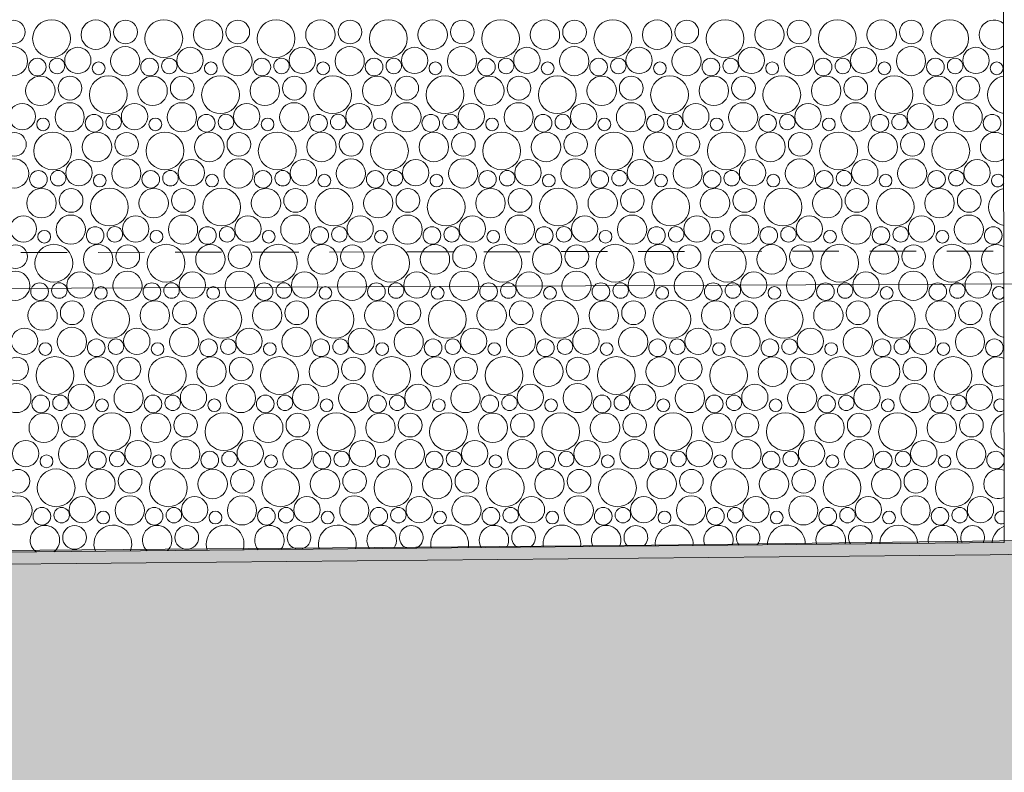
# Model space of a CAD drawing. Header units: metres. Extents: x -167 to 262, y -186 to 508.
# Tile 253 of 256: x 80.98 to 84.17, y 13.32 to 15.76. Entities that reach past the tile are written whole.
import ezdxf

# ---------------------------------------------------------------- set-up
doc = ezdxf.new("R2010")
doc.units = ezdxf.units.M
doc.header["$MEASUREMENT"] = 0
doc.linetypes.add('Strichlinie eng', pattern=[0.23, 0.15, -0.08])
doc.layers.add('60 Auffüllung', color=7, linetype='Continuous')
doc.layers.add('70 Kanal', color=7, linetype='Continuous')
pattern_1 = [(0, (27236.1321, 33357.27905), (0, 0.779422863), [0.04875, -0.40125]), (0, (27236.3571, 33357.66876), (0, 0.779422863), [0.04875, -0.40125]), (60, (27236.1321, 33357.27905), (-0.675, 0.389711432), [0.04875, -0.40125]), (60, (27236.5821, 33357.27905), (-0.675, 0.389711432), [0.04875, -0.40125]), (120, (27236.18084, 33357.27905), (0.675, 0.389711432), [0.04875, -0.40125]), (120, (27236.63084, 33357.27905), (0.675, 0.389711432), [0.04875, -0.40125]), (0, (27236.1321, 33357.35405), (0, 0.15), [0, -0.15, 0, -0.225]), (45, (27236.2071, 33357.35405), (-0.1060660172, 0.1060660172), [0, -0.1125, 0, -0.1875])]

# ---------------------------------------------------------------- blocks, each defined once
blk = doc.blocks.new('*X52', base_point=(27236.1321, 33357.279))
at = {"layer": '60 Auffüllung', "color": 7, "linetype": 'Continuous', "lineweight": 18, "true_color": 0xefefef}
for centre, radius in [((80.9572, 15.7153), 0.0384), ((81.0813, 15.694), 0.0612), ((81.2249, 15.7065), 0.0477), ((81.3209, 15.7153), 0.0384), ((81.445, 15.694), 0.0612), ((81.5886, 15.7065), 0.0477), ((81.6846, 15.7153), 0.0384), ((81.8087, 15.694), 0.0612), ((81.9523, 15.7065), 0.0477), ((82.0483, 15.7153), 0.0384), ((82.1724, 15.694), 0.0612), ((82.316, 15.7065), 0.0477), ((82.412, 15.7153), 0.0384), ((82.5361, 15.694), 0.0612), ((82.6797, 15.7065), 0.0477), ((82.7757, 15.7153), 0.0384), ((82.8998, 15.694), 0.0612), ((83.0434, 15.7065), 0.0477), ((83.1394, 15.7153), 0.0384), ((83.2635, 15.694), 0.0612), ((83.4071, 15.7065), 0.0477), ((83.5031, 15.7153), 0.0384), ((83.6272, 15.694), 0.0612), ((83.7708, 15.7065), 0.0477), ((83.8668, 15.7153), 0.0384), ((83.991, 15.694), 0.0612), ((80.9562, 15.6209), 0.0473), ((81.1664, 15.6231), 0.0426), ((81.3199, 15.6209), 0.0473), ((81.5301, 15.6231), 0.0426), ((81.6836, 15.6209), 0.0473), ((81.8938, 15.6231), 0.0426), ((82.0473, 15.6209), 0.0473), ((82.2575, 15.6231), 0.0426), ((82.411, 15.6209), 0.0473), ((82.6212, 15.6231), 0.0426), ((82.7747, 15.6209), 0.0473), ((82.9849, 15.6231), 0.0426), ((83.1384, 15.6209), 0.0473), ((83.3486, 15.6231), 0.0426), ((83.5021, 15.6209), 0.0473), ((83.7124, 15.6231), 0.0426), ((83.8658, 15.6209), 0.0473), ((84.0761, 15.6231), 0.0426), ((81.0352, 15.6018), 0.0286), ((81.099, 15.6053), 0.0251), ((81.2338, 15.5977), 0.0207), ((81.3989, 15.6018), 0.0286), ((81.4627, 15.6053), 0.0251), ((81.5975, 15.5977), 0.0207), ((81.7626, 15.6018), 0.0286), ((81.8264, 15.6053), 0.0251), ((81.9612, 15.5977), 0.0207), ((82.1263, 15.6018), 0.0286), ((82.1901, 15.6053), 0.0251), ((82.3249, 15.5977), 0.0207), ((82.49, 15.6018), 0.0286), ((82.5539, 15.6053), 0.0251), ((82.6886, 15.5977), 0.0207), ((82.8537, 15.6018), 0.0286), ((82.9176, 15.6053), 0.0251), ((83.0523, 15.5977), 0.0207), ((83.2174, 15.6018), 0.0286), ((83.2813, 15.6053), 0.0251), ((83.416, 15.5977), 0.0207), ((83.5812, 15.6018), 0.0286), ((83.645, 15.6053), 0.0251), ((83.7797, 15.5977), 0.0207), ((83.9449, 15.6018), 0.0286), ((84.0087, 15.6053), 0.0251), ((84.1434, 15.5977), 0.0207), ((81.0449, 15.5245), 0.0477), ((81.1409, 15.5333), 0.0384), ((81.265, 15.512), 0.0612), ((81.4086, 15.5245), 0.0477), ((81.5046, 15.5333), 0.0384), ((81.6287, 15.512), 0.0612), ((81.7723, 15.5245), 0.0477), ((81.8683, 15.5333), 0.0384), ((81.9924, 15.512), 0.0612), ((82.136, 15.5245), 0.0477), ((82.232, 15.5333), 0.0384), ((82.3561, 15.512), 0.0612), ((82.4997, 15.5245), 0.0477), ((82.5957, 15.5333), 0.0384), ((82.7198, 15.512), 0.0612), ((82.8634, 15.5245), 0.0477), ((82.9594, 15.5333), 0.0384), ((83.0835, 15.512), 0.0612), ((83.2271, 15.5245), 0.0477), ((83.3231, 15.5333), 0.0384), ((83.4472, 15.512), 0.0612), ((83.5908, 15.5245), 0.0477), ((83.6868, 15.5333), 0.0384), ((83.811, 15.512), 0.0612), ((83.9545, 15.5245), 0.0477), ((84.0506, 15.5333), 0.0384), ((80.9864, 15.4411), 0.0426), ((81.1399, 15.4389), 0.0473), ((81.3501, 15.4411), 0.0426), ((81.5036, 15.4389), 0.0473), ((81.7138, 15.4411), 0.0426), ((81.8673, 15.4389), 0.0473), ((82.0775, 15.4411), 0.0426), ((82.231, 15.4389), 0.0473), ((82.4412, 15.4411), 0.0426), ((82.5947, 15.4389), 0.0473), ((82.8049, 15.4411), 0.0426), ((82.9584, 15.4389), 0.0473), ((83.1686, 15.4411), 0.0426), ((83.3221, 15.4389), 0.0473), ((83.5324, 15.4411), 0.0426), ((83.6858, 15.4389), 0.0473), ((83.8961, 15.4411), 0.0426), ((84.0495, 15.4389), 0.0473), ((81.2189, 15.4198), 0.0286), ((81.2827, 15.4234), 0.0251), ((81.5826, 15.4198), 0.0286), ((81.6464, 15.4234), 0.0251), ((81.9463, 15.4198), 0.0286), ((82.0101, 15.4234), 0.0251), ((82.31, 15.4198), 0.0286), ((82.3739, 15.4234), 0.0251), ((82.6737, 15.4198), 0.0286), ((82.7376, 15.4234), 0.0251), ((83.0374, 15.4198), 0.0286), ((83.1013, 15.4234), 0.0251), ((83.4012, 15.4198), 0.0286), ((83.465, 15.4234), 0.0251), ((83.7649, 15.4198), 0.0286), ((83.8287, 15.4234), 0.0251), ((84.1286, 15.4198), 0.0286), ((81.0538, 15.4157), 0.0207), ((81.4175, 15.4157), 0.0207), ((81.7812, 15.4157), 0.0207), ((82.1449, 15.4157), 0.0207), ((82.5086, 15.4157), 0.0207), ((82.8723, 15.4157), 0.0207), ((83.236, 15.4157), 0.0207), ((83.5997, 15.4157), 0.0207), ((83.9634, 15.4157), 0.0207), ((80.9609, 15.3513), 0.0384), ((81.085, 15.33), 0.0612), ((81.2286, 15.3425), 0.0477), ((81.3246, 15.3513), 0.0384), ((81.4487, 15.33), 0.0612), ((81.5923, 15.3425), 0.0477), ((81.6883, 15.3513), 0.0384), ((81.8124, 15.33), 0.0612), ((81.956, 15.3425), 0.0477), ((82.052, 15.3513), 0.0384), ((82.1761, 15.33), 0.0612), ((82.3197, 15.3425), 0.0477), ((82.4157, 15.3513), 0.0384), ((82.5398, 15.33), 0.0612), ((82.6834, 15.3425), 0.0477), ((82.7794, 15.3513), 0.0384), ((82.9035, 15.33), 0.0612), ((83.0471, 15.3425), 0.0477), ((83.1431, 15.3513), 0.0384), ((83.2672, 15.33), 0.0612), ((83.4108, 15.3425), 0.0477), ((83.5068, 15.3513), 0.0384), ((83.631, 15.33), 0.0612), ((83.7745, 15.3425), 0.0477), ((83.8706, 15.3513), 0.0384), ((83.9947, 15.33), 0.0612), ((80.9599, 15.2569), 0.0473), ((81.1701, 15.2591), 0.0426), ((81.3236, 15.2569), 0.0473), ((81.5338, 15.2591), 0.0426), ((81.6873, 15.2569), 0.0473), ((81.8975, 15.2591), 0.0426), ((82.051, 15.2569), 0.0473), ((82.2612, 15.2591), 0.0426), ((82.4147, 15.2569), 0.0473), ((82.6249, 15.2591), 0.0426), ((82.7784, 15.2569), 0.0473), ((82.9886, 15.2591), 0.0426), ((83.1421, 15.2569), 0.0473), ((83.3524, 15.2591), 0.0426), ((83.5058, 15.2569), 0.0473), ((83.7161, 15.2591), 0.0426), ((83.8695, 15.2569), 0.0473), ((84.0798, 15.2591), 0.0426), ((81.0389, 15.2378), 0.0286), ((81.1027, 15.2414), 0.0251), ((81.2375, 15.2337), 0.0207), ((81.4026, 15.2378), 0.0286), ((81.4664, 15.2414), 0.0251), ((81.6012, 15.2337), 0.0207), ((81.7663, 15.2378), 0.0286), ((81.8301, 15.2414), 0.0251), ((81.9649, 15.2337), 0.0207), ((82.13, 15.2378), 0.0286), ((82.1939, 15.2414), 0.0251), ((82.3286, 15.2337), 0.0207), ((82.4937, 15.2378), 0.0286), ((82.5576, 15.2414), 0.0251), ((82.6923, 15.2337), 0.0207), ((82.8574, 15.2378), 0.0286), ((82.9213, 15.2414), 0.0251), ((83.056, 15.2337), 0.0207), ((83.2212, 15.2378), 0.0286), ((83.285, 15.2414), 0.0251), ((83.4197, 15.2337), 0.0207), ((83.5849, 15.2378), 0.0286), ((83.6487, 15.2414), 0.0251), ((83.7834, 15.2337), 0.0207), ((83.9486, 15.2378), 0.0286), ((84.0124, 15.2414), 0.0251), ((81.0486, 15.1605), 0.0477), ((81.1446, 15.1693), 0.0384), ((81.2687, 15.148), 0.0612), ((81.4123, 15.1605), 0.0477), ((81.5083, 15.1693), 0.0384), ((81.6324, 15.148), 0.0612), ((81.776, 15.1605), 0.0477), ((81.872, 15.1693), 0.0384), ((81.9961, 15.148), 0.0612), ((82.1397, 15.1605), 0.0477), ((82.2357, 15.1693), 0.0384), ((82.3598, 15.148), 0.0612), ((82.5034, 15.1605), 0.0477), ((82.5994, 15.1693), 0.0384), ((82.7235, 15.148), 0.0612), ((82.8671, 15.1605), 0.0477), ((82.9631, 15.1693), 0.0384), ((83.0872, 15.148), 0.0612), ((83.2308, 15.1605), 0.0477), ((83.3268, 15.1693), 0.0384), ((83.451, 15.148), 0.0612), ((83.5945, 15.1605), 0.0477), ((83.6906, 15.1693), 0.0384), ((83.8147, 15.148), 0.0612), ((83.9582, 15.1605), 0.0477), ((84.0543, 15.1693), 0.0384), ((81.1436, 15.0749), 0.0473), ((81.5073, 15.0749), 0.0473), ((81.871, 15.0749), 0.0473), ((82.2347, 15.0749), 0.0473), ((82.5984, 15.0749), 0.0473), ((82.9621, 15.0749), 0.0473), ((83.3258, 15.0749), 0.0473), ((83.6895, 15.0749), 0.0473), ((84.0532, 15.0749), 0.0473), ((80.9901, 15.0771), 0.0426), ((81.3538, 15.0771), 0.0426), ((81.7175, 15.0771), 0.0426), ((82.0812, 15.0771), 0.0426), ((82.4449, 15.0771), 0.0426), ((82.8086, 15.0771), 0.0426), ((83.1724, 15.0771), 0.0426), ((83.5361, 15.0771), 0.0426), ((83.8998, 15.0771), 0.0426), ((81.0575, 15.0517), 0.0207), ((81.2226, 15.0558), 0.0286), ((81.2864, 15.0594), 0.0251), ((81.4212, 15.0517), 0.0207), ((81.5863, 15.0558), 0.0286), ((81.6501, 15.0594), 0.0251), ((81.7849, 15.0517), 0.0207), ((81.95, 15.0558), 0.0286), ((82.0139, 15.0594), 0.0251), ((82.1486, 15.0517), 0.0207), ((82.3137, 15.0558), 0.0286), ((82.3776, 15.0594), 0.0251), ((82.5123, 15.0517), 0.0207), ((82.6774, 15.0558), 0.0286), ((82.7413, 15.0594), 0.0251), ((82.876, 15.0517), 0.0207), ((83.0412, 15.0558), 0.0286), ((83.105, 15.0594), 0.0251), ((83.2397, 15.0517), 0.0207), ((83.4049, 15.0558), 0.0286), ((83.4687, 15.0594), 0.0251), ((83.6034, 15.0517), 0.0207), ((83.7686, 15.0558), 0.0286), ((83.8324, 15.0594), 0.0251), ((83.9671, 15.0517), 0.0207), ((84.1323, 15.0558), 0.0286), ((80.9646, 14.9873), 0.0384), ((81.0887, 14.966), 0.0612), ((81.2323, 14.9785), 0.0477), ((81.3283, 14.9873), 0.0384), ((81.4524, 14.966), 0.0612), ((81.596, 14.9785), 0.0477), ((81.692, 14.9873), 0.0384), ((81.8161, 14.966), 0.0612), ((81.9597, 14.9785), 0.0477), ((82.0557, 14.9873), 0.0384), ((82.1798, 14.966), 0.0612), ((82.3234, 14.9785), 0.0477), ((82.4194, 14.9873), 0.0384), ((82.5435, 14.966), 0.0612), ((82.6871, 14.9785), 0.0477), ((82.7831, 14.9873), 0.0384), ((82.9072, 14.966), 0.0612), ((83.0508, 14.9785), 0.0477), ((83.1468, 14.9873), 0.0384), ((83.271, 14.966), 0.0612), ((83.4145, 14.9785), 0.0477), ((83.5106, 14.9873), 0.0384), ((83.6347, 14.966), 0.0612), ((83.7782, 14.9785), 0.0477), ((83.8743, 14.9873), 0.0384), ((83.9984, 14.966), 0.0612), ((80.9636, 14.8929), 0.0473), ((81.1738, 14.8951), 0.0426), ((81.3273, 14.8929), 0.0473), ((81.5375, 14.8951), 0.0426), ((81.691, 14.8929), 0.0473), ((81.9012, 14.8951), 0.0426), ((82.0547, 14.8929), 0.0473), ((82.2649, 14.8951), 0.0426), ((82.4184, 14.8929), 0.0473), ((82.6286, 14.8951), 0.0426), ((82.7821, 14.8929), 0.0473), ((82.9924, 14.8951), 0.0426), ((83.1458, 14.8929), 0.0473), ((83.3561, 14.8951), 0.0426), ((83.5095, 14.8929), 0.0473), ((83.7198, 14.8951), 0.0426), ((83.8732, 14.8929), 0.0473), ((84.0835, 14.8951), 0.0426), ((81.0426, 14.8738), 0.0286), ((81.1064, 14.8774), 0.0251), ((81.4063, 14.8738), 0.0286), ((81.4701, 14.8774), 0.0251), ((81.77, 14.8738), 0.0286), ((81.8339, 14.8774), 0.0251), ((82.1337, 14.8738), 0.0286), ((82.1976, 14.8774), 0.0251), ((82.4974, 14.8738), 0.0286), ((82.5613, 14.8774), 0.0251), ((82.8612, 14.8738), 0.0286), ((82.925, 14.8774), 0.0251), ((83.2249, 14.8738), 0.0286), ((83.2887, 14.8774), 0.0251), ((83.5886, 14.8738), 0.0286), ((83.6524, 14.8774), 0.0251), ((83.9523, 14.8738), 0.0286), ((84.0161, 14.8774), 0.0251), ((81.2412, 14.8697), 0.0207), ((81.6049, 14.8697), 0.0207), ((81.9686, 14.8697), 0.0207), ((82.3323, 14.8697), 0.0207), ((82.696, 14.8697), 0.0207), ((83.0597, 14.8697), 0.0207), ((83.4234, 14.8697), 0.0207), ((83.7871, 14.8697), 0.0207), ((81.0523, 14.7965), 0.0477), ((81.1483, 14.8053), 0.0384), ((81.2724, 14.784), 0.0612), ((81.416, 14.7965), 0.0477), ((81.512, 14.8053), 0.0384), ((81.6361, 14.784), 0.0612), ((81.7797, 14.7965), 0.0477), ((81.8757, 14.8053), 0.0384), ((81.9998, 14.784), 0.0612), ((82.1434, 14.7965), 0.0477), ((82.2394, 14.8053), 0.0384), ((82.3635, 14.784), 0.0612), ((82.5071, 14.7965), 0.0477), ((82.6031, 14.8053), 0.0384), ((82.7272, 14.784), 0.0612), ((82.8708, 14.7965), 0.0477), ((82.9668, 14.8053), 0.0384), ((83.091, 14.784), 0.0612), ((83.2345, 14.7965), 0.0477), ((83.3306, 14.8053), 0.0384), ((83.4547, 14.784), 0.0612), ((83.5982, 14.7965), 0.0477), ((83.6943, 14.8053), 0.0384), ((83.8184, 14.784), 0.0612), ((83.9619, 14.7965), 0.0477), ((84.058, 14.8053), 0.0384), ((80.9938, 14.7131), 0.0426), ((81.1473, 14.7109), 0.0473), ((81.3575, 14.7131), 0.0426), ((81.511, 14.7109), 0.0473), ((81.7212, 14.7131), 0.0426), ((81.8747, 14.7109), 0.0473), ((82.0849, 14.7131), 0.0426), ((82.2384, 14.7109), 0.0473), ((82.4486, 14.7131), 0.0426), ((82.6021, 14.7109), 0.0473), ((82.8124, 14.7131), 0.0426), ((82.9658, 14.7109), 0.0473), ((83.1761, 14.7131), 0.0426), ((83.3295, 14.7109), 0.0473), ((83.5398, 14.7131), 0.0426), ((83.6932, 14.7109), 0.0473), ((83.9035, 14.7131), 0.0426), ((84.057, 14.7109), 0.0473), ((81.0612, 14.6877), 0.0207), ((81.2263, 14.6918), 0.0286), ((81.2901, 14.6954), 0.0251), ((81.4249, 14.6877), 0.0207), ((81.59, 14.6918), 0.0286), ((81.6539, 14.6954), 0.0251), ((81.7886, 14.6877), 0.0207), ((81.9537, 14.6918), 0.0286), ((82.0176, 14.6954), 0.0251), ((82.1523, 14.6877), 0.0207), ((82.3174, 14.6918), 0.0286), ((82.3813, 14.6954), 0.0251), ((82.516, 14.6877), 0.0207), ((82.6812, 14.6918), 0.0286), ((82.745, 14.6954), 0.0251), ((82.8797, 14.6877), 0.0207), ((83.0449, 14.6918), 0.0286), ((83.1087, 14.6954), 0.0251), ((83.2434, 14.6877), 0.0207), ((83.4086, 14.6918), 0.0286), ((83.4724, 14.6954), 0.0251), ((83.6071, 14.6877), 0.0207), ((83.7723, 14.6918), 0.0286), ((83.8361, 14.6954), 0.0251), ((83.9708, 14.6877), 0.0207), ((84.136, 14.6918), 0.0286), ((80.9683, 14.6233), 0.0384), ((81.0924, 14.602), 0.0612), ((81.236, 14.6145), 0.0477), ((81.332, 14.6233), 0.0384), ((81.4561, 14.602), 0.0612), ((81.5997, 14.6145), 0.0477), ((81.6957, 14.6233), 0.0384), ((81.8198, 14.602), 0.0612), ((81.9634, 14.6145), 0.0477), ((82.0594, 14.6233), 0.0384), ((82.1835, 14.602), 0.0612), ((82.3271, 14.6145), 0.0477), ((82.4231, 14.6233), 0.0384), ((82.5472, 14.602), 0.0612), ((82.6908, 14.6145), 0.0477), ((82.7868, 14.6233), 0.0384), ((82.911, 14.602), 0.0612), ((83.0545, 14.6145), 0.0477), ((83.1506, 14.6233), 0.0384), ((83.2747, 14.602), 0.0612), ((83.4182, 14.6145), 0.0477), ((83.5143, 14.6233), 0.0384), ((83.6384, 14.602), 0.0612), ((83.7819, 14.6145), 0.0477), ((83.878, 14.6233), 0.0384), ((84.0021, 14.602), 0.0612), ((80.9673, 14.5289), 0.0473), ((81.1775, 14.5311), 0.0426), ((81.331, 14.5289), 0.0473), ((81.5412, 14.5311), 0.0426), ((81.6947, 14.5289), 0.0473), ((81.9049, 14.5311), 0.0426), ((82.0584, 14.5289), 0.0473), ((82.2686, 14.5311), 0.0426), ((82.4221, 14.5289), 0.0473), ((82.6324, 14.5311), 0.0426), ((82.7858, 14.5289), 0.0473), ((82.9961, 14.5311), 0.0426), ((83.1495, 14.5289), 0.0473), ((83.3598, 14.5311), 0.0426), ((83.5132, 14.5289), 0.0473), ((83.7235, 14.5311), 0.0426), ((83.877, 14.5289), 0.0473), ((84.0872, 14.5311), 0.0426), ((81.0463, 14.5098), 0.0286), ((81.1101, 14.5134), 0.0251), ((81.2449, 14.5057), 0.0207), ((81.41, 14.5098), 0.0286), ((81.4739, 14.5134), 0.0251), ((81.6086, 14.5057), 0.0207), ((81.7737, 14.5098), 0.0286), ((81.8376, 14.5134), 0.0251), ((81.9723, 14.5057), 0.0207), ((82.1374, 14.5098), 0.0286), ((82.2013, 14.5134), 0.0251), ((82.336, 14.5057), 0.0207), ((82.5012, 14.5098), 0.0286), ((82.565, 14.5134), 0.0251), ((82.6997, 14.5057), 0.0207), ((82.8649, 14.5098), 0.0286), ((82.9287, 14.5134), 0.0251), ((83.0634, 14.5057), 0.0207), ((83.2286, 14.5098), 0.0286), ((83.2924, 14.5134), 0.0251), ((83.4271, 14.5057), 0.0207), ((83.5923, 14.5098), 0.0286), ((83.6561, 14.5134), 0.0251), ((83.7908, 14.5057), 0.0207), ((83.956, 14.5098), 0.0286), ((84.0198, 14.5134), 0.0251), ((81.056, 14.4325), 0.0477), ((81.152, 14.4413), 0.0384), ((81.2761, 14.42), 0.0612), ((81.4197, 14.4325), 0.0477), ((81.5157, 14.4413), 0.0384), ((81.6398, 14.42), 0.0612), ((81.7834, 14.4325), 0.0477), ((81.8794, 14.4413), 0.0384), ((82.0035, 14.42), 0.0612), ((82.1471, 14.4325), 0.0477), ((82.2431, 14.4413), 0.0384), ((82.3672, 14.42), 0.0612), ((82.5108, 14.4325), 0.0477), ((82.6068, 14.4413), 0.0384), ((82.731, 14.42), 0.0612), ((82.8745, 14.4325), 0.0477), ((82.9706, 14.4413), 0.0384), ((83.0947, 14.42), 0.0612), ((83.2382, 14.4325), 0.0477), ((83.3343, 14.4413), 0.0384), ((83.4584, 14.42), 0.0612), ((83.6019, 14.4325), 0.0477), ((83.698, 14.4413), 0.0384), ((83.8221, 14.42), 0.0612), ((83.9656, 14.4325), 0.0477), ((84.0617, 14.4413), 0.0384), ((80.9975, 14.3491), 0.0426), ((81.151, 14.3469), 0.0473), ((81.3612, 14.3491), 0.0426), ((81.5147, 14.3469), 0.0473), ((81.7249, 14.3491), 0.0426), ((81.8784, 14.3469), 0.0473), ((82.0886, 14.3491), 0.0426), ((82.2421, 14.3469), 0.0473), ((82.4524, 14.3491), 0.0426), ((82.6058, 14.3469), 0.0473), ((82.8161, 14.3491), 0.0426), ((82.9695, 14.3469), 0.0473), ((83.1798, 14.3491), 0.0426), ((83.3332, 14.3469), 0.0473), ((83.5435, 14.3491), 0.0426), ((83.697, 14.3469), 0.0473), ((83.9072, 14.3491), 0.0426), ((84.0607, 14.3469), 0.0473), ((81.23, 14.3278), 0.0286), ((81.2939, 14.3314), 0.0251), ((81.5937, 14.3278), 0.0286), ((81.6576, 14.3314), 0.0251), ((81.9574, 14.3278), 0.0286), ((82.0213, 14.3314), 0.0251), ((82.3212, 14.3278), 0.0286), ((82.385, 14.3314), 0.0251), ((82.6849, 14.3278), 0.0286), ((82.7487, 14.3314), 0.0251), ((83.0486, 14.3278), 0.0286), ((83.1124, 14.3314), 0.0251), ((83.4123, 14.3278), 0.0286), ((83.4761, 14.3314), 0.0251), ((83.776, 14.3278), 0.0286), ((83.8398, 14.3314), 0.0251), ((81.0649, 14.3237), 0.0207), ((81.4286, 14.3237), 0.0207), ((81.7923, 14.3237), 0.0207), ((82.156, 14.3237), 0.0207), ((82.5197, 14.3237), 0.0207), ((82.8834, 14.3237), 0.0207), ((83.2471, 14.3237), 0.0207), ((83.6108, 14.3237), 0.0207), ((83.9746, 14.3237), 0.0207), ((80.972, 14.2593), 0.0384), ((81.0961, 14.238), 0.0612), ((81.2397, 14.2505), 0.0477), ((81.3357, 14.2593), 0.0384), ((81.4598, 14.238), 0.0612), ((81.6034, 14.2505), 0.0477), ((81.6994, 14.2593), 0.0384), ((81.8235, 14.238), 0.0612), ((81.9671, 14.2505), 0.0477), ((82.0631, 14.2593), 0.0384), ((82.1872, 14.238), 0.0612), ((82.3308, 14.2505), 0.0477), ((82.4268, 14.2593), 0.0384), ((82.551, 14.238), 0.0612), ((82.6945, 14.2505), 0.0477), ((82.7906, 14.2593), 0.0384), ((82.9147, 14.238), 0.0612), ((83.0582, 14.2505), 0.0477), ((83.1543, 14.2593), 0.0384), ((83.2784, 14.238), 0.0612), ((83.4219, 14.2505), 0.0477), ((83.518, 14.2593), 0.0384), ((83.6421, 14.238), 0.0612), ((83.7856, 14.2505), 0.0477), ((83.8817, 14.2593), 0.0384), ((84.0058, 14.238), 0.0612), ((80.971, 14.1649), 0.0473), ((81.1812, 14.1671), 0.0426), ((81.3347, 14.1649), 0.0473), ((81.5449, 14.1671), 0.0426), ((81.6984, 14.1649), 0.0473), ((81.9086, 14.1671), 0.0426), ((82.0621, 14.1649), 0.0473), ((82.2724, 14.1671), 0.0426), ((82.4258, 14.1649), 0.0473), ((82.6361, 14.1671), 0.0426), ((82.7895, 14.1649), 0.0473), ((82.9998, 14.1671), 0.0426), ((83.1532, 14.1649), 0.0473), ((83.3635, 14.1671), 0.0426), ((83.517, 14.1649), 0.0473), ((83.7272, 14.1671), 0.0426), ((83.8807, 14.1649), 0.0473), ((84.0909, 14.1671), 0.0426), ((81.05, 14.1458), 0.0286), ((81.1139, 14.1494), 0.0251), ((81.4137, 14.1458), 0.0286), ((81.4776, 14.1494), 0.0251), ((81.7774, 14.1458), 0.0286), ((81.8413, 14.1494), 0.0251), ((82.1412, 14.1458), 0.0286), ((82.205, 14.1494), 0.0251), ((82.5049, 14.1458), 0.0286), ((82.5687, 14.1494), 0.0251), ((82.8686, 14.1458), 0.0286), ((82.9324, 14.1494), 0.0251), ((83.2323, 14.1458), 0.0286), ((83.2961, 14.1494), 0.0251), ((83.596, 14.1458), 0.0286), ((83.6598, 14.1494), 0.0251), ((83.9597, 14.1458), 0.0286), ((84.0235, 14.1494), 0.0251), ((81.2486, 14.1417), 0.0207), ((81.6123, 14.1417), 0.0207), ((81.976, 14.1417), 0.0207), ((82.3397, 14.1417), 0.0207), ((82.7034, 14.1417), 0.0207), ((83.0671, 14.1417), 0.0207), ((83.4308, 14.1417), 0.0207), ((83.7946, 14.1417), 0.0207), ((81.1557, 14.0773), 0.0384), ((81.5194, 14.0773), 0.0384), ((81.8831, 14.0773), 0.0384)]:
    blk.add_circle(centre, radius, dxfattribs=at)
for centre, radius, start, end in [((84.1345, 15.7065), 0.0477, 49.5736, 310.6067), ((84.1747, 15.512), 0.0612, 98.3972, 261.7831), ((84.1382, 15.3425), 0.0477, 54.3613, 305.8189), ((84.1471, 15.2337), 0.0207, 22.4808, 337.6995), ((84.1784, 15.148), 0.0612, 101.3755, 258.8048), ((84.1419, 14.9785), 0.0477, 58.8764, 301.3038), ((84.1508, 14.8697), 0.0207, 39.468, 320.7122), ((84.1821, 14.784), 0.0612, 104.385, 255.7952), ((84.1456, 14.6145), 0.0477, 63.1851, 296.9952), ((84.1546, 14.5057), 0.0207, 51.6754, 308.5048), ((84.1858, 14.42), 0.0612, 107.4354, 252.7448), ((84.1397, 14.3278), 0.0286, 11.8037, 348.3765), ((84.1494, 14.2505), 0.0477, 67.3349, 292.8453), ((84.1583, 14.1417), 0.0207, 62.0741, 298.1061), ((81.0597, 14.0685), 0.0477, 308.1979, 232.914), ((81.2798, 14.056), 0.0612, 338.3013, 202.8106), ((81.4234, 14.0685), 0.0477, 314.6772, 226.4347), ((81.6435, 14.056), 0.0612, 341.8282, 199.2837), ((81.7871, 14.0685), 0.0477, 320.4733, 220.6386), ((82.0072, 14.056), 0.0612, 345.283, 195.8289), ((82.1508, 14.0685), 0.0477, 325.8115, 215.3004), ((82.2468, 14.0773), 0.0384, 294.4269, 246.685), ((82.371, 14.056), 0.0612, 348.6816, 192.4303), ((82.5145, 14.0685), 0.0477, 330.8241, 210.2878), ((82.6106, 14.0773), 0.0384, 305.2252, 235.8867), ((82.7347, 14.056), 0.0612, 352.0384, 189.0735), ((82.8782, 14.0685), 0.0477, 335.5972, 205.5147), ((82.9743, 14.0773), 0.0384, 313.6327, 227.4792), ((83.0984, 14.056), 0.0612, 355.3659, 185.746), ((83.2419, 14.0685), 0.0477, 340.1915, 200.9204), ((83.338, 14.0773), 0.0384, 320.8811, 220.2308), ((83.4621, 14.056), 0.0612, 358.6759, 182.436), ((83.6056, 14.0685), 0.0477, 344.6527, 196.4592), ((83.7017, 14.0773), 0.0384, 327.4342, 213.6777), ((83.8258, 14.056), 0.0612, 1.9796, 179.1323), ((83.9694, 14.0685), 0.0477, 349.0167, 192.0952), ((84.0654, 14.0773), 0.0384, 333.529, 207.5829), ((84.1895, 14.056), 0.0612, 110.5375, 175.8238)]:
    blk.add_arc(centre, radius, start, end, dxfattribs=at)

msp = doc.modelspace()

# ---------------------------------------------------------------- hatches: boundary and pattern name
at = {"layer": '60 Auffüllung', "linetype": 'Continuous', "lineweight": 18, "true_color": 0xefefef}
h = msp.add_hatch(dxfattribs=at)
h.set_pattern_fill('Erde_1_0001', style=0, pattern_type=2)
h.set_pattern_definition(pattern_1)
h.paths.add_polyline_path([(2.3366, 24.8593), (2.3419, 13.496, 0.033836), (8.8613, 14.0911, 0.026308), (13.8582, 15.1616, -0.024635), (17.3411, 16.2775), (17.3411, 24.6258), (15.3411, 24.6258), (15.3411, 30.4887), (17.3411, 30.4887), (17.3411, 43.9997), (58.1625, 43.9997), (58.1625, 45.7494), (101.6632, 45.7486), (101.6702, 49.0078), (2.342, 49.0078)])
h.paths.add_polyline_path([(9.5982, 27.1903), (4.651, 27.1903), (4.651, 42.9257), (4.651, 43.8257), (9.5982, 43.8257), (9.5982, 42.9257)], flags=0)
h.paths.add_polyline_path([(14.4618, 25.704, -0.414214), (13.8618, 26.304, -0.414214), (14.4618, 26.904, -0.414214), (15.0618, 26.304, -0.414214)], flags=0)
at = {"layer": '60 Auffüllung', "linetype": 'Continuous', "lineweight": 0, "true_color": 0x2f2f2f}
h = msp.add_hatch(color=250, dxfattribs=at)
h.paths.add_polyline_path([(2.3409, 13.4985), (1.8996, 10.6182), (12.9264, 10.2421, -0.077405), (15.9349, 12.5372), (25.2153, 11.5301), (38.1353, 11.4923), (46.2513, 11.4685), (57.0841, 11.5818), (67.862, 11.6571), (76.412, 11.6885), (82.9507, 11.7068), (93.9145, 11.5507), (102.398, 11.4299), (107.4441, 11.3581), (113.3769, 14.8027), (130.1209, 14.5059), (129.8961, 18.9037), (111.8888, 18.8341), (104.1664, 14.3084), (101.2139, 14.2726), (93.9145, 14.1841), (82.9382, 14.0511), (75.6718, 13.9913), (66.4156, 13.8991), (59.4652, 13.8989), (58.0268, 13.9009), (45.9833, 13.9179), (38.1463, 13.7223), (25.1893, 13.3988), (19.9799, 13.9151), (17.3405, 13.7246), (17.3411, 16.2775, 0.026085), (13.8581, 15.1616, -0.059875)])
h.paths.add_polyline_path([(2.3445, 12.7955, -0.414214), (2.9445, 13.3955, -0.414214), (3.5445, 12.7955, -0.434997), (2.9023, 12.1969, -0.393731)], flags=0)
h.paths.add_polyline_path([(3.9155, 12.164, -0.414214), (4.5155, 12.764, -0.414214), (5.1155, 12.164, -0.414214), (4.5155, 11.564, -0.414214)], flags=0)
at = {"layer": '60 Auffüllung', "linetype": 'Continuous', "lineweight": 18, "true_color": 0xefefef}
h = msp.add_hatch(dxfattribs=at)
h.set_pattern_fill('Erde_1_0001', style=0, pattern_type=2)
h.set_pattern_definition(pattern_1)
h.paths.add_polyline_path([(12.994, 10.312), (14.7291, 10.2998), (25.3102, 10.2257), (39.1513, 10.2903), (46.2349, 10.3337), (57.5596, 10.3552), (68.1422, 10.3851), (76.1491, 10.4298), (85.9785, 10.4533), (86.9884, 10.4556), (90.2553, 10.4614), (103.5312, 10.4849), (110.2905, 10.4969), (113.2595, 14.7346), (107.4441, 11.3581), (100.4467, 11.4577), (93.9145, 11.5507), (82.9507, 11.7068), (76.412, 11.6885), (65.4271, 11.6481), (59.5992, 11.5935), (46.2513, 11.4685), (37.9788, 11.4927), (25.2153, 11.5301), (15.9349, 12.5372, 0.077405)])

# ---------------------------------------------------------------- linework, layer by layer
at = {"layer": '60 Auffüllung', "color": 8, "linetype": 'Continuous', "lineweight": 18, "flags": 128}
msp.add_lwpolyline([(77.6623, 37.4991), (66.6619, 37.5001), (66.663, 36.0001), (77.6639, 35.9991), (77.6621, 17.7019), (77.6753, 13.9979), (84.1681, 14.0609), (84.1591, 19.7797), (84.1653, 19.7797), (84.1711, 36.0153), (95.17, 36.0142), (95.1688, 37.499), (84.1667, 37.4991), (84.1638, 45.7491), (77.6627, 45.7487)], close=True, dxfattribs=at)
msp.add_lwpolyline([(2.3409, 13.4985, 0.033836), (8.8602, 14.0936, 0.026308), (13.8571, 15.164, -0.03493), (18.8239, 16.6434, -0.039795), (24.4787, 17.2928), (45.8912, 17.6068), (66.6301, 17.6524), (86.5092, 17.758), (111.366, 17.867), (111.3727, 14.9671), (86.7165, 14.91), (66.7489, 14.8202), (46.0288, 14.7398), (25.1216, 14.3369), (19.9788, 13.9175, 0.086004), (15.9339, 12.5396, 0.076037), (12.9254, 10.2445), (1.8985, 10.6206)], format="xyb", close=True, dxfattribs=at)
msp.add_lwpolyline([(25.1893, 13.3988), (38.1463, 13.7223), (45.9833, 13.9179), (58.0268, 13.9009), (59.4652, 13.8989), (66.4156, 13.8991), (75.6718, 13.9913), (82.9382, 14.0511), (93.9145, 14.1841), (101.2139, 14.2726), (104.1664, 14.3084)], dxfattribs=at)
at = {"layer": '70 Kanal', "color": 2, "linetype": 'Strichlinie eng', "lineweight": 18, "true_color": 0xf5f500}
msp.add_arc((85.5664, -2661.3063), 2676.3119, 89.6239411, 91.2983054, dxfattribs=at)
at = {"layer": '70 Kanal', "color": 1, "linetype": 'Continuous', "lineweight": 18, "true_color": 0xf50000}
msp.add_arc((57.9428, 2541.3283), 2527.4426, 269.7258955, 271.0479232, dxfattribs=at)

# ---------------------------------------------------------------- block references
at = {"layer": '60 Auffüllung', "color": 8, "lineweight": 18}
msp.add_blockref('*X52', (27236.1321, 33357.279), dxfattribs=at)

doc.saveas('drawing.dxf')
